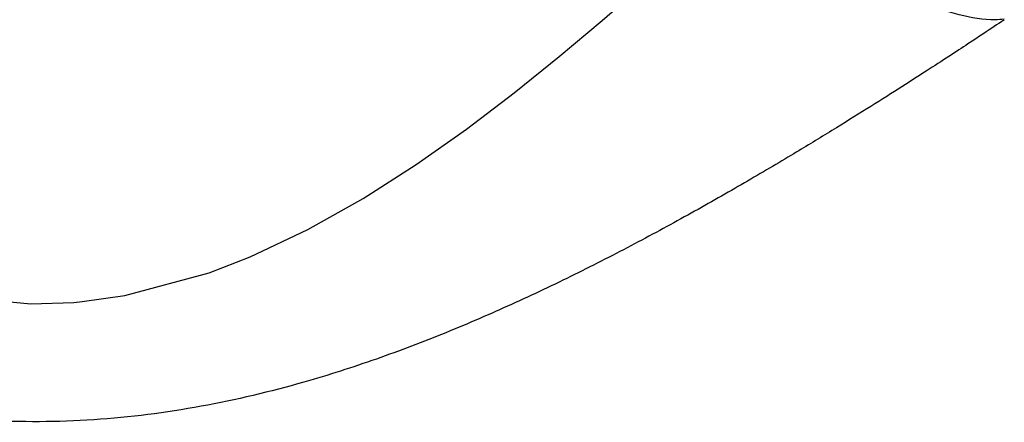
# Model space of a CAD drawing. Header units: millimetres. Extents: x 0 to 420, y 0 to 297.
# Tile 14 of 18: x 150 to 175, y 165 to 175. Entities that reach past the tile are written whole.
import ezdxf

# ---------------------------------------------------------------- set-up
doc = ezdxf.new("R2010")
doc.units = ezdxf.units.MM

msp = doc.modelspace()

# ---------------------------------------------------------------- linework, layer by layer
at = {"color": 1, "linetype": 'Continuous', "lineweight": 25, "flags": 128}
msp.add_lwpolyline([(134.638, 175.753), (135.897, 174.659), (137.203, 173.579), (138.615, 172.483), (140.154, 171.382), (141.814, 170.325), (142.955, 169.685), (145.434, 168.577), (146.783, 168.155), (147.809, 167.926), (149.964, 167.718), (151.078, 167.758), (151.287, 167.777), (152.389, 167.934), (154.566, 168.521), (155.623, 168.932), (157.114, 169.639), (158.536, 170.439), (159.906, 171.316), (161.208, 172.234), (162.436, 173.167), (163.599, 174.104), (164.703, 175.037), (165.735, 175.944)], dxfattribs=at)
at = {"color": 7, "linetype": 'Continuous', "lineweight": 25}
msp.add_open_spline([(175.075, 175.07), (174.999, 175.063), (174.61, 175.031), (173.887, 175.172), (172.939, 175.487), (172.04, 176.03), (171.24, 176.779), (170.621, 177.687), (170.241, 178.67), (170.076, 179.465), (170.091, 179.919), (170.095, 180.054)], degree=3, knots=[0, 0, 0, 0, 0.029077, 0.148879, 0.277043, 0.410704, 0.546835, 0.693426, 0.82638, 0.948361, 1, 1, 1, 1], dxfattribs=at)
at = {"color": 1, "linetype": 'Continuous', "lineweight": 25}
msp.add_open_spline([(175.079, 175.053), (175.066, 175.045), (175.041, 175.028), (174.783, 174.856), (174.198, 174.468), (173.087, 173.741), (171.834, 172.94), (170.638, 172.196), (169.591, 171.558), (168.385, 170.844), (167.012, 170.061), (165.548, 169.264), (164.002, 168.471), (162.379, 167.698), (160.675, 166.961), (158.887, 166.278), (156.794, 165.605), (154.364, 165.023), (151.596, 164.668), (148.761, 164.654), (146.342, 164.945), (144.354, 165.363), (142.783, 165.79), (141.242, 166.294), (139.56, 166.929), (137.76, 167.703), (135.864, 168.613), (134.05, 169.561), (132.369, 170.498), (130.834, 171.396), (129.439, 172.243), (128.168, 173.039), (126.955, 173.816), (125.9, 174.507), (125.286, 174.915), (125.055, 175.069), (125.096, 175.042), (125.103, 175.037)], degree=3, knots=[0, 0, 0, 0, 0.019965, 0.040142, 0.077045, 0.114788, 0.155921, 0.176736, 0.197767, 0.22325, 0.248997, 0.274869, 0.300987, 0.327074, 0.35328, 0.379887, 0.406656, 0.44313, 0.480111, 0.517067, 0.554693, 0.57642, 0.598397, 0.620488, 0.642797, 0.6731, 0.703595, 0.734665, 0.765937, 0.795097, 0.824472, 0.854659, 0.885202, 0.924331, 0.964406, 0.993484, 1, 1, 1, 1], dxfattribs=at)

doc.saveas('drawing.dxf')
